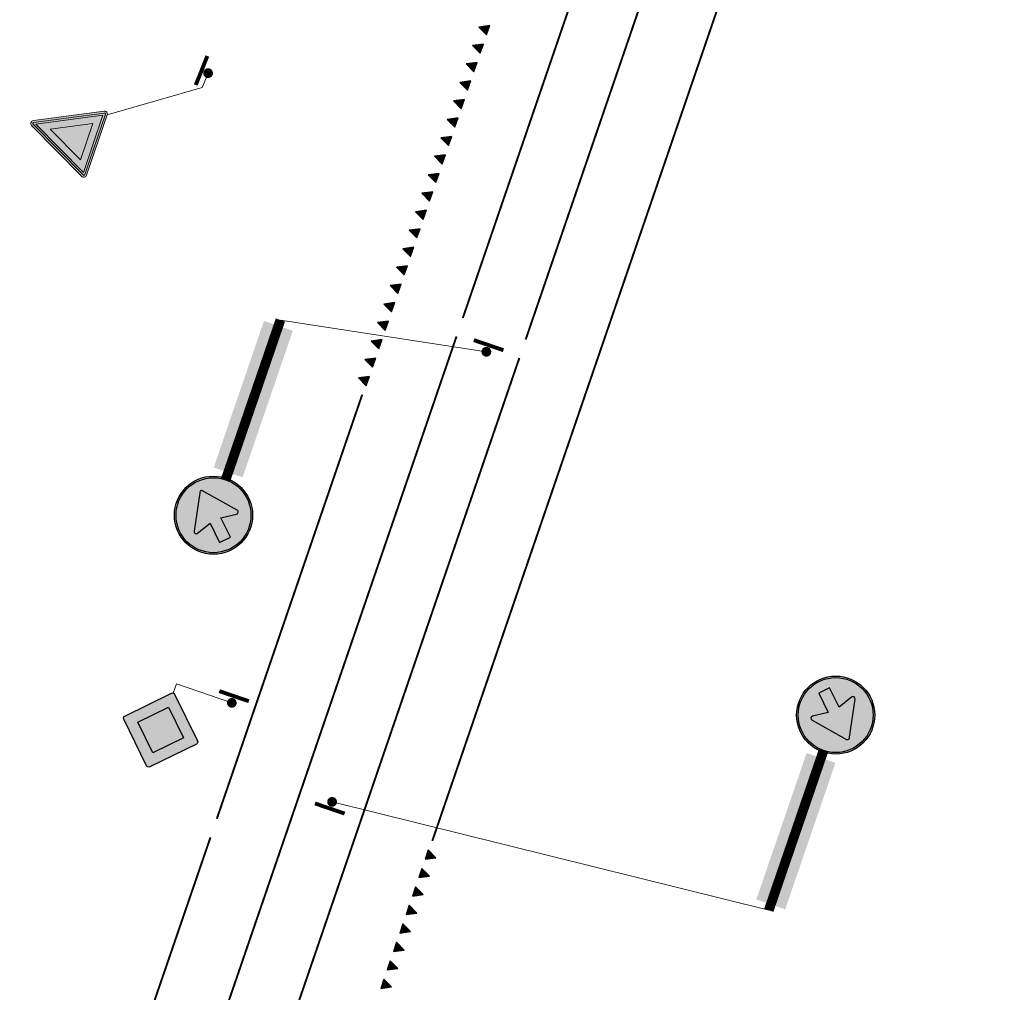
# Model space of a CAD drawing. Header units: metres. Extents: x 232695 to 233536, y 552964 to 554401.
# Tile 8 of 23: x 233216 to 233267, y 553648 to 553698. Entities that reach past the tile are written whole.
import ezdxf

# ---------------------------------------------------------------- set-up
doc = ezdxf.new("R2010")
doc.units = ezdxf.units.M
doc.linetypes.add('VW-1-1_STREEP', pattern=[2, 1, -1])
doc.linetypes.add('VW-3-3_STREEP', pattern=[6, 3, -3])
for name, color, linetype, lineweight in [('N-WE-VW-MARKERING_DWARS-S', 7, 'Continuous', 25), ('N-WE-VW-VERKEERSTEKEN_BORD-AANPIJLING-T18', 7, 'Continuous', 13), ('N-WE-VW-VERKEERSTEKEN_BORD-S', 7, 'Continuous', 25), ('N-WE-VW-VERKEERSTEKEN_PAAL-S', 7, 'Continuous', 25)]:
    doc.layers.add(name, color=color, linetype=linetype, lineweight=lineweight)
doc.layers.add('N-WE-VW-MARKERING_LANGS_STREEP_010-G', color=7, linetype='Continuous', true_color=0xffffff)
doc.layers.add('N-WE-VW-MARKERING_LANGS_STREEP_11_010-G', color=7, linetype='VW-1-1_STREEP', true_color=0xffffff)
doc.layers.add('N-WE-VW-MARKERING_LANGS_STREEP_33-G', color=7, linetype='VW-3-3_STREEP', lineweight=13, true_color=0xffffff)

# ---------------------------------------------------------------- blocks, each defined once
blk = doc.blocks.new('*U10')
at = {"const_width": 0.25, "flags": 128}
blk.add_lwpolyline([(0.1276787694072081, -0.01190561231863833, 1), (-0.1207321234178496, 0.01623738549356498, 1)], format="xyb", close=True, dxfattribs=at)
at = {"const_width": 0.2, "flags": 128}
blk.add_lwpolyline([(0.7578622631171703, -0.445603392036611), (-0.8319674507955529, -0.2654882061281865)], dxfattribs=at)
blk = doc.blocks.new('D02r_BB22')
h = blk.add_hatch(color=255)
edge = h.paths.add_edge_path()
edge.add_arc((0, 2.641373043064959), 0.4998, 0, 360)
edge = h.paths.add_edge_path(flags=17)
edge.add_arc((0, 2.641373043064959), 0.4797999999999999, 0, 360)
at = {"true_color": 0x007dfa}
h = blk.add_hatch(color=150, dxfattribs=at)
edge = h.paths.add_edge_path()
edge.add_arc((0, 2.641373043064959), 0.4797999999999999, 0, 360)
edge = h.paths.add_edge_path(flags=16)
edge.add_arc((0.1415674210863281, 2.911068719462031), 0.02749374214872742, 10.41060675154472, 147.4323941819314)
edge.add_line((0.1183968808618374, 2.925868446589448), (0.0089813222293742, 2.750742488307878))
edge.add_line((0.0089813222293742, 2.750742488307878), (-0.1878359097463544, 2.947512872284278))
edge.add_line((-0.1878359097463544, 2.947512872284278), (-0.2970869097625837, 2.838261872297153))
edge.add_line((-0.2970869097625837, 2.838261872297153), (-0.1003165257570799, 2.641444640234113))
edge.add_line((-0.1003165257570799, 2.641444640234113), (-0.2749775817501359, 2.53231954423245))
edge.add_arc((-0.2603531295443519, 2.508912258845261), 0.02760028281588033, 121.9964032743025, 259.0181907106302)
edge.add_line((-0.2656109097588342, 2.481817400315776), (0.2337272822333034, 2.392359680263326))
edge.add_arc((0.2379466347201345, 2.415911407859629), 0.02392669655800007, 259.8430636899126, 392.4603828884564)
edge.add_line((0.2581350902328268, 2.428753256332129), (0.168608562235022, 2.916036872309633))
h = blk.add_hatch(color=255)
edge = h.paths.add_edge_path()
edge.add_arc((0.1415674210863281, 2.911068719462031), 0.02749374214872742, 10.41060675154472, 147.4323941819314)
edge.add_line((0.1183968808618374, 2.925868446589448), (0.0089813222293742, 2.750742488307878))
edge.add_line((0.0089813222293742, 2.750742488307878), (-0.1878359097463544, 2.947512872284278))
edge.add_line((-0.1878359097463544, 2.947512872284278), (-0.2970869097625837, 2.838261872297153))
edge.add_line((-0.2970869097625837, 2.838261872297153), (-0.1003165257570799, 2.641444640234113))
edge.add_line((-0.1003165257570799, 2.641444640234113), (-0.2749775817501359, 2.53231954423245))
edge.add_arc((-0.2603531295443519, 2.508912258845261), 0.02760028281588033, 121.9964032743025, 259.0181907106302)
edge.add_line((-0.2656109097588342, 2.481817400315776), (0.2337272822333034, 2.392359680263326))
edge.add_arc((0.2379466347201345, 2.415911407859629), 0.02392669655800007, 259.8430636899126, 392.4603828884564)
edge.add_line((0.2581350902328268, 2.428753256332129), (0.168608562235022, 2.916036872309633))
at = {"color": 150, "true_color": 0x007dfa}
blk.add_lwpolyline([(0.168608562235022, 2.916036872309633, 0.6810149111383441), (0.1183968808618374, 2.925868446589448), (0.0089813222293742, 2.750742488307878), (-0.1878359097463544, 2.947512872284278), (-0.2970869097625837, 2.838261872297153), (-0.1003165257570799, 2.641444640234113), (-0.2749775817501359, 2.53231954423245, 0.6810149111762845), (-0.2656109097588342, 2.481817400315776), (0.2337272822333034, 2.392359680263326, 0.6532438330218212), (0.2581350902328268, 2.428753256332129)], format="xyb", close=True, dxfattribs=at)
at = {"color": 251, "const_width": 0.125}
blk.add_lwpolyline([(0, 2.16639845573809), (0, 0)], dxfattribs=at)
at = {"color": 150, "true_color": 0x007dfa}
for radius in [0.4998, 0.4797999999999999]:
    blk.add_circle((0, 2.641373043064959), radius, dxfattribs=at)
at = {"color": 254}
blk.add_solid([(-0.1951450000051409, 2.061573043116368), (-0.1951450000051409, 1.989000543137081), (0.1951450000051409, 2.061573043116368), (0.1951450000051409, 1.989000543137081)], dxfattribs=at)
at = {"color": 2, "true_color": 0xffff00}
blk.add_solid([(-0.1951450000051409, 1.989000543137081), (0.1951450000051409, 1.989000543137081), (-0.1951450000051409, 0.07873852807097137), (0.1951450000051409, 0.07873852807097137)], dxfattribs=at)
blk = doc.blocks.new('*U13')
at = {"const_width": 0.1999999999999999, "flags": 128}
blk.add_lwpolyline([(0.4506757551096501, 0.7568909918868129), (0.2717549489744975, -0.8330735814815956)], dxfattribs=at)
at = {"const_width": 0.25, "flags": 128}
blk.add_lwpolyline([(0.01745151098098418, 0.1263818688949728, 1), (-0.01050486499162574, -0.1220500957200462, 1)], format="xyb", close=True, dxfattribs=at)
blk = doc.blocks.new('*U16')
at = {"const_width": 0.1999999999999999, "flags": 128}
blk.add_lwpolyline([(0.3602971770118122, 0.8035875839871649), (0.3666438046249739, -0.7963998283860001)], dxfattribs=at)
at = {"const_width": 0.2499999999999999, "flags": 128}
blk.add_lwpolyline([(0.002977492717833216, 0.1271649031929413, 1), (0.003969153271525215, -0.1228331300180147, 1)], format="xyb", close=True, dxfattribs=at)
blk = doc.blocks.new('N-SVW-VERKEERSTEKEN_BORD_B06-SO')
at = {"true_color": 0xff0000}
h = blk.add_hatch(color=1, dxfattribs=at)
h.dxf.hatch_style = 1
h.paths.add_polyline_path([(-3.532917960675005, 3.130425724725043), (-0.2683281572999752, -3.398753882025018, 0.2840790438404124), (-1.034694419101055e-16, -3.564589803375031), (-7.897650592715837e-17, -3.36458980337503, -0.2840790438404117), (-0.08944271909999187, -3.309311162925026), (-3.354032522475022, 3.219868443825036, -0.55753651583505), (-3.26458980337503, 3.364589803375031), (7.451103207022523e-16, 3.36458980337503), (7.140921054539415e-16, 3.56458980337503), (-3.26458980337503, 3.564589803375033, 0.5575365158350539)])
at = {"true_color": 0xffffff}
h = blk.add_hatch(color=7, dxfattribs=at)
h.dxf.hatch_style = 1
h.paths.add_polyline_path([(-0.08944271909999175, -3.309311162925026, 0.2840790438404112), (-1.89998808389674e-16, -3.36458980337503), (-3.724130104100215e-16, -3.04098300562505), (-3.10278640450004, 3.164589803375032), (3.875504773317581e-16, 3.164589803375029), (4.120434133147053e-16, 3.36458980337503), (-3.26458980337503, 3.364589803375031, 0.5575365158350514), (-3.354032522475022, 3.219868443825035)])
at = {"true_color": 0xff0000}
h = blk.add_hatch(color=1, dxfattribs=at)
h.dxf.hatch_style = 1
h.paths.add_polyline_path([(-3.93461030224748e-17, -3.040983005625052), (1.523414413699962e-16, -1.475735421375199), (-1.970162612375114, 2.46458980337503), (6.348921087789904e-16, 2.46458980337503), (7.206173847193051e-16, 3.164589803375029), (-3.102786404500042, 3.164589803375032)], flags=17)
h = blk.add_hatch(color=1, dxfattribs=at)
h.dxf.hatch_style = 1
h.paths.add_polyline_path([(7.451103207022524e-16, 3.364589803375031), (3.264589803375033, 3.36458980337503, -0.5575365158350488), (3.354032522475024, 3.219868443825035), (0.08944271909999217, -3.309311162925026, -0.2840790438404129), (-7.897650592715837e-17, -3.36458980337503), (-1.034694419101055e-16, -3.564589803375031, 0.2840790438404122), (0.2683281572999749, -3.398753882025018), (3.532917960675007, 3.130425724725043, 0.5575365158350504), (3.264589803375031, 3.56458980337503), (7.696032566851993e-16, 3.56458980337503)])
at = {"true_color": 0xffffff}
h = blk.add_hatch(color=7, dxfattribs=at)
h.dxf.hatch_style = 1
h.paths.add_polyline_path([(-1.503684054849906e-16, -3.040983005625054), (-1.89998808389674e-16, -3.36458980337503, 0.2840790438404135), (0.08944271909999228, -3.309311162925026), (3.354032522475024, 3.219868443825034, 0.5575365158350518), (3.264589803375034, 3.36458980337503), (6.340880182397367e-16, 3.364589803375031), (6.095950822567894e-16, 3.164589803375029), (3.102786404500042, 3.164589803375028)])
at = {"true_color": 0xff0000}
h = blk.add_hatch(color=1, dxfattribs=at)
h.dxf.hatch_style = 1
h.paths.add_polyline_path([(1.616504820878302e-17, -3.040983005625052), (3.102786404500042, 3.164589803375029), (7.761285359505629e-16, 3.164589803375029), (7.459144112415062e-16, 2.46458980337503), (1.970162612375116, 2.464589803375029), (1.523414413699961e-16, -1.4757354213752)], flags=17)
at = {"true_color": 0xffffff}
h = blk.add_hatch(color=7, dxfattribs=at)
h.dxf.hatch_style = 1
h.paths.add_polyline_path([(2.220446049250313e-16, -1.475735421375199), (1.970162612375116, 2.46458980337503), (-1.970162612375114, 2.464589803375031)])
at = {"color": 1, "lineweight": 0, "true_color": 0xff0000}
blk.add_lwpolyline([(-3.532917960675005, 3.130425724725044), (-0.2683281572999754, -3.398753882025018, 0.6180339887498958), (0.2683281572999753, -3.398753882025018), (3.532917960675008, 3.130425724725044, 0.5575365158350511), (3.26458980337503, 3.56458980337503), (-3.26458980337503, 3.564589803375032, 0.5575365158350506)], format="xyb", close=True, dxfattribs=at)
at = {"color": 7, "lineweight": 0, "true_color": 0xffffff}
blk.add_lwpolyline([(-3.354032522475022, 3.219868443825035), (-0.08944271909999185, -3.309311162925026, 0.6180339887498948), (0.08944271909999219, -3.309311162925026), (3.354032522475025, 3.219868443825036, 0.5575365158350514), (3.264589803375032, 3.36458980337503), (-3.26458980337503, 3.364589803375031, 0.5575365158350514)], format="xyb", close=True, dxfattribs=at)
for points in [[(-3.102786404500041, 3.164589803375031), (1.96576289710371e-16, -3.040983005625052), (3.102786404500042, 3.164589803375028)], [(-1.970162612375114, 2.46458980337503), (3.882638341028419e-16, -1.475735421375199), (1.970162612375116, 2.464589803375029)]]:
    blk.add_lwpolyline(points, close=True, dxfattribs=at)
blk = doc.blocks.new('*U14')
at = {"const_width": 0.1999999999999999, "flags": 128}
blk.add_lwpolyline([(-0.4437291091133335, -0.7525592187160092), (-0.2648083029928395, 0.8374053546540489)], dxfattribs=at)
at = {"const_width": 0.25, "flags": 128}
blk.add_lwpolyline([(-0.01050486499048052, -0.1220500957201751, 1), (0.01745151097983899, 0.1263818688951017, 1)], format="xyb", close=True, dxfattribs=at)
blk = doc.blocks.new('B01')
h = blk.add_hatch(color=255)
edge = h.paths.add_edge_path()
edge.add_line((0.520692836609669, 0.4914287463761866), (0.9914287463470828, 0.02069283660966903))
edge.add_arc((0.9707359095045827, -2.328306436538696e-10), 0.02926409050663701, -44.999999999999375, 44.999999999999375, ccw=False)
edge.add_line((0.9914287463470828, -0.02069283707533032), (0.5206928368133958, -0.4914287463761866))
edge.add_arc((0.5, -0.4707359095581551), 0.02926409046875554, 225.0000000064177, 314.99999999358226, ccw=False)
edge.add_line((0.4793071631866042, -0.4914287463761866), (0.008571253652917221, -0.02069283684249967))
edge.add_arc((0.02926409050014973, 0), 0.02926409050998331, 135.0000000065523, 224.9999999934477, ccw=False)
edge.add_line((0.008571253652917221, 0.02069283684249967), (0.4793071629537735, 0.4914287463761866))
edge.add_arc((0.4999999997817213, 0.4707359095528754), 0.02926409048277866, 44.999999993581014, 135.0000000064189, ccw=False)
h.paths.add_polyline_path([(0.4999999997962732, 0.3100910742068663), (0.8100910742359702, -2.328306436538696e-10), (0.5000000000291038, -0.3100910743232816), (0.189908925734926, 0)], flags=16)
at = {"true_color": 0xfad505}
blk.add_hatch(color=40, dxfattribs=at).paths.add_polyline_path([(0.4999999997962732, 0.3100910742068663), (0.8100910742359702, -2.328306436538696e-10), (0.5000000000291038, -0.3100910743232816), (0.189908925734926, 0)])
at = {"color": 250}
blk.add_lwpolyline([(0.520692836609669, 0.4914287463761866), (0.9914287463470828, 0.02069283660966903, -0.414213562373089), (0.9914287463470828, -0.02069283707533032), (0.5206928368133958, -0.4914287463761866, -0.4142135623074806), (0.4793071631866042, -0.4914287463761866), (0.008571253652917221, -0.02069283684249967, -0.414213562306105), (0.008571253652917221, 0.02069283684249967), (0.4793071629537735, 0.4914287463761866, -0.4142135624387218)], format="xyb", close=True, dxfattribs=at)
at = {"color": 40, "true_color": 0xfad505}
blk.add_lwpolyline([(0.4999999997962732, 0.3100910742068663), (0.8100910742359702, -2.328306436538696e-10), (0.5000000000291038, -0.3100910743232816), (0.189908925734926, 0)], close=True, dxfattribs=at)
blk = doc.blocks.new('N-SVW-MARKERING_DWARS_DRIEHOEK_50 50')
at = {"flags": 128}
blk.add_lwpolyline([(0.25, -0.25), (0.5, 0.25), (0, 0.25)], close=True, dxfattribs=at)
blk.add_solid([(0, 0.25), (0.5, 0.25), (0.25, -0.25), (0.5, 0.25)])

msp = doc.modelspace()

# ---------------------------------------------------------------- linework, layer by layer
at = {"layer": 'N-WE-VW-MARKERING_LANGS_STREEP_010-G', "const_width": 0.1, "flags": 128}
for points in [[(233230.7572814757, 553658.640978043), (233238.7325715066, 553681.9209232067)], [(233233.9737691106, 553657.5390672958), (233241.9490591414, 553680.8190124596)]]:
    msp.add_lwpolyline(points, dxfattribs=at)
at = {"layer": 'N-WE-VW-MARKERING_LANGS_STREEP_11_010-G', "ltscale": 2, "const_width": 0.1, "flags": 128}
for points in [[(233239.0566629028, 553682.8669489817), (233249.751678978, 553714.0857995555)], [(233242.2731505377, 553681.7650382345), (233252.9681666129, 553712.9838888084)], [(233217.277104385, 553619.2922167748), (233230.7572814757, 553658.640978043)], [(233220.4935920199, 553618.1903060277), (233233.9737691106, 553657.5390672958)], [(233220.6313518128, 553640.1912736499), (233226.1409055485, 553656.2737118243)]]:
    msp.add_lwpolyline(points, dxfattribs=at)
at = {"layer": 'N-WE-VW-MARKERING_LANGS_STREEP_33-G', "ltscale": 2, "const_width": 0.1, "flags": 128}
for points in [[(233237.4923038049, 553656.0846149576), (233266.7216079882, 553741.4052234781)], [(233226.4649969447, 553657.2197375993), (233233.9054281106, 553678.9384248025)]]:
    msp.add_lwpolyline(points, dxfattribs=at)
at = {"layer": 'N-WE-VW-VERKEERSTEKEN_BORD-AANPIJLING-T18'}
for p, q in [((233229.7187358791, 553682.76228823), (233240.2605260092, 553681.1356025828)), ((233232.3644847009, 553658.0869851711), (233254.7170348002, 553652.5363550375))]:
    msp.add_line(p, q, dxfattribs=at)
at = {"layer": 'N-WE-VW-VERKEERSTEKEN_BORD-AANPIJLING-T18', "flags": 128}
for points in [[(233226.0170898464, 553695.4057430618), (233225.7187052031, 553694.6634718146), (233220.8535751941, 553693.2661631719)], [(233227.2351994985, 553663.1607285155), (233224.3933612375, 553664.1316029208), (233224.2356409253, 553663.6571302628)]]:
    msp.add_lwpolyline(points, dxfattribs=at)

# ---------------------------------------------------------------- block references
at = {"layer": 'N-WE-VW-MARKERING_DWARS-S'}
for p, rotation in [((233240.19805088, 553697.923758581), 251.0894634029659), ((233239.8739594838, 553696.977732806), 251.0894634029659), ((233239.5498680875, 553696.0317070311), 251.0894634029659), ((233239.2257766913, 553695.0856812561), 251.0894634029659), ((233238.9016852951, 553694.1396554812), 251.0894634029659), ((233238.5775938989, 553693.1936297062), 251.0894634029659), ((233238.2535025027, 553692.2476039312), 251.0894634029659), ((233237.9294111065, 553691.3015781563), 251.0894634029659), ((233237.6053197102, 553690.3555523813), 251.0894634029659), ((233237.281228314, 553689.4095266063), 251.0894634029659), ((233236.9571369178, 553688.4635008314), 251.0894634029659), ((233236.6330455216, 553687.5174750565), 251.0894634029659), ((233236.3089541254, 553686.5714492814), 251.0894634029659), ((233235.9848627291, 553685.6254235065), 251.0894634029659), ((233235.6607713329, 553684.6793977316), 251.0894634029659), ((233235.3366799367, 553683.7333719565), 251.0894634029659), ((233235.0125885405, 553682.7873461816), 251.0894634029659), ((233234.6884971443, 553681.8413204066), 251.0894634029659), ((233234.364405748, 553680.8952946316), 251.0894634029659), ((233234.0403143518, 553679.9492688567), 251.0894634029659), ((233237.3574175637, 553655.0737709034), 71.08946340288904), ((233237.0333261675, 553654.1277451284), 71.08946340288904), ((233236.7092347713, 553653.1817193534), 71.08946340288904), ((233236.385143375, 553652.2356935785), 71.08946340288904), ((233236.0610519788, 553651.2896678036), 71.08946340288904), ((233235.7369605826, 553650.3436420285), 71.08946340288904), ((233235.4128691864, 553649.3976162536), 71.08946340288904), ((233235.0887777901, 553648.4515904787), 71.08946340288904)]:
    msp.add_blockref('N-SVW-MARKERING_DWARS_DRIEHOEK_50 50', p, dxfattribs=dict(at, rotation=rotation))
at = {"layer": 'N-WE-VW-VERKEERSTEKEN_BORD-S'}
for name, p, xscale, yscale, zscale, rotation in [('N-SVW-VERKEERSTEKEN_BORD_B06-SO', (233218.6384655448, 553692.2995965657), 0.4999999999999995, 0.4999999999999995, 0.4999999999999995, 251.08946340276), ('D02r_BB22', (233229.7187358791, 553682.76228823), 3.999999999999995, 3.999999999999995, 3.999999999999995, 161.0894634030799), ('D02r_BB22', (233254.7170348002, 553652.5363550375), 3.999999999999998, 3.999999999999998, 3.999999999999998, 341.089463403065), ('B01', (233224.2356409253, 553663.6571302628), 3.999999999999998, 3.999999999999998, 3.999999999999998, 251.089463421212)]:
    msp.add_blockref(name, p, dxfattribs=dict(at, xscale=xscale, yscale=yscale, zscale=zscale, rotation=rotation))
at = {"layer": 'N-WE-VW-VERKEERSTEKEN_PAAL-S'}
for name, p, rotation in [('*U16', (233226.0211231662, 553695.4064411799), 157.8731584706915), ('*U14', (233240.2591625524, 553681.1394621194), 257.5100220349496), ('*U10', (233227.2351994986, 553663.1607285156), 167.5530643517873), ('*U13', (233232.363121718, 553658.090846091), 257.5100219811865)]:
    msp.add_blockref(name, p, dxfattribs=dict(at, rotation=rotation))

doc.saveas('drawing.dxf')
